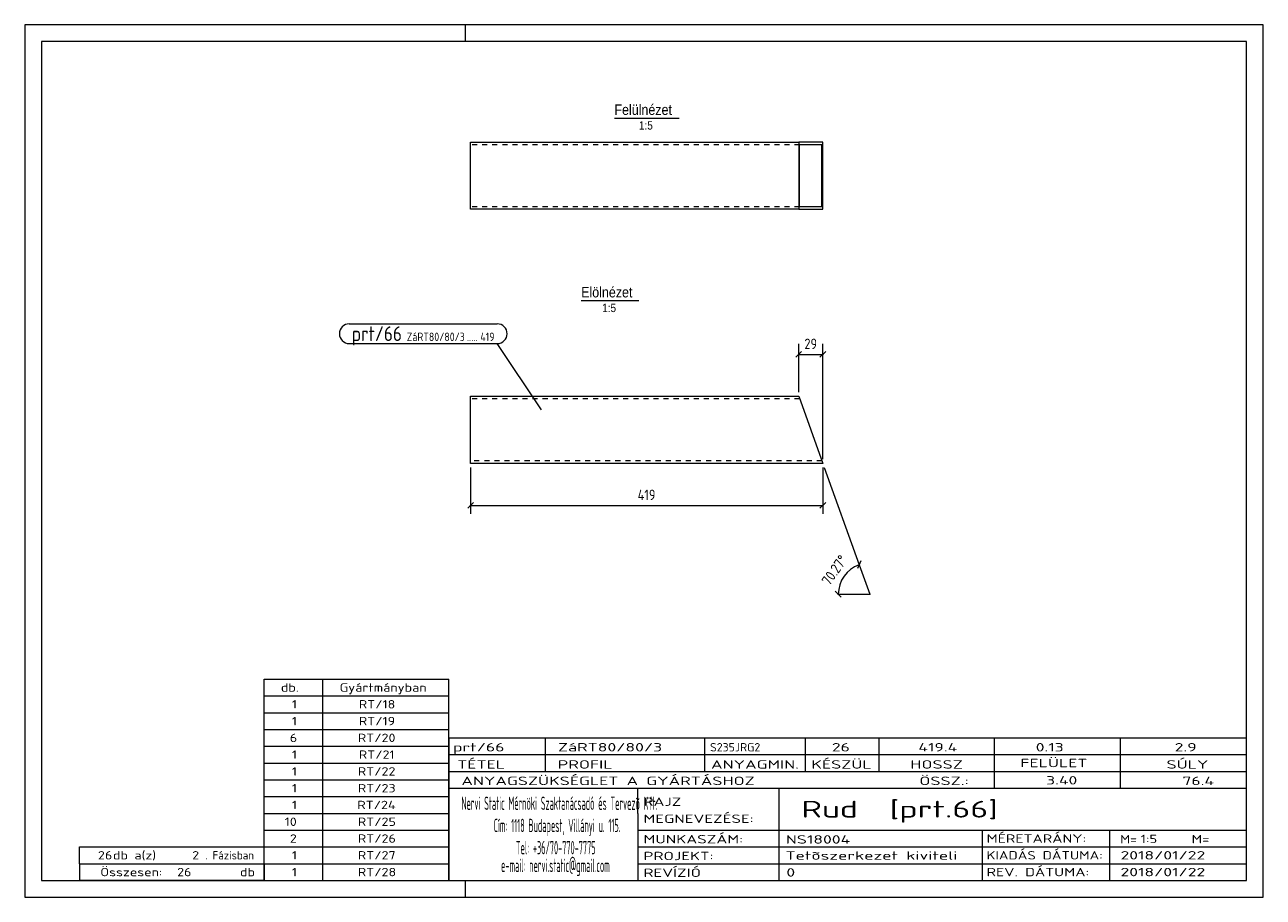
# Model space of a CAD drawing. Header units: millimetres. Extents: x 1 to 296, y 1 to 209.
import ezdxf

# ---------------------------------------------------------------- set-up
doc = ezdxf.new("R2010")
doc.units = ezdxf.units.MM
doc.header["$LTSCALE"] = 0.6
doc.linetypes.add('XKITLINE00', pattern=[0])
doc.linetypes.add('XKITLINE02', pattern=[4, 2, -2])
for name, color, linetype, lineweight in [('DrawingSheet', 5, 'Continuous', 0), ('OtherObjectType', 1, 'Continuous', 0), ('Part', 2, 'Continuous', 0), ('PartMark', 3, 'Continuous', 0), ('Z-DIMENSIONS', 1, 'Continuous', 0)]:
    doc.layers.add(name, color=color, linetype=linetype, lineweight=lineweight)
doc.styles.add('ARIAL', font='ARIAL.TTF')
doc.styles.add('ISOCPEUR', font='ISOCPEUR.TTF')

msp = doc.modelspace()

# ---------------------------------------------------------------- linework, layer by layer
at = {"layer": 'DrawingSheet', "color": 2, "linetype": 'XKITLINE00', "lineweight": 0}
for p, q in [((296, 209), (1, 209)), ((1, 209), (1, 1)), ((106, 205), (106, 209)), ((296, 1), (296, 209)), ((106, 1), (106, 5)), ((1, 1), (296, 1))]:
    msp.add_line(p, q, dxfattribs=at)
at = {"layer": 'DrawingSheet', "color": 3, "linetype": 'XKITLINE00', "lineweight": 0}
for p, q in [((292, 205), (5, 205)), ((5, 205), (5, 5)), ((292, 5), (292, 205)), ((5, 5), (292, 5))]:
    msp.add_line(p, q, dxfattribs=at)
at = {"layer": 'OtherObjectType', "color": 6, "linetype": 'XKITLINE00', "lineweight": 0}
for p, q in [((141.46, 186.75), (156.84, 186.75)), ((133.53, 143.25), (147.25, 143.25))]:
    msp.add_line(p, q, dxfattribs=at)
at = {"layer": 'OtherObjectType', "color": 7, "linetype": 'XKITLINE00', "lineweight": 0}
for p, q in [((58, 53), (102, 53)), ((58, 49), (58, 53)), ((72, 49), (72, 53)), ((102, 49), (102, 53)), ((58, 49), (102, 49)), ((58, 45), (58, 49)), ((72, 45), (72, 49)), ((102, 45), (102, 49)), ((58, 45), (102, 45)), ((58, 41), (58, 45)), ((72, 41), (72, 45)), ((102, 41), (102, 45)), ((58, 41), (102, 41)), ((58, 37), (58, 41)), ((72, 37), (72, 41)), ((102, 37), (102, 41)), ((102, 39), (292, 39)), ((102, 39), (102, 35)), ((102, 39), (292, 39)), ((125, 35), (125, 39)), ((163, 35), (163, 39)), ((187, 35), (187, 39)), ((204.5, 35), (204.5, 39)), ((232, 35), (232, 39)), ((262, 35), (262, 39)), ((292, 35), (292, 39)), ((58, 37), (102, 37)), ((58, 33), (58, 37)), ((72, 33), (72, 37)), ((102, 33), (102, 37)), ((58, 33), (102, 33)), ((58, 29), (58, 33)), ((72, 29), (72, 33)), ((102, 35), (292, 35)), ((102, 35), (102, 5)), ((102, 35), (292, 35)), ((102, 29), (102, 33)), ((125, 31), (125, 35)), ((163, 31), (163, 35)), ((187, 31), (187, 35)), ((204.5, 31), (204.5, 35)), ((232, 31), (232, 35)), ((262, 31), (262, 35)), ((292, 31), (292, 35)), ((102, 31), (292, 31)), ((232, 27), (232, 31)), ((262, 27), (262, 31)), ((292, 27), (292, 31)), ((58, 29), (102, 29)), ((58, 25), (58, 29)), ((72, 25), (72, 29)), ((102, 25), (102, 29)), ((102, 27), (292, 27)), ((147, 21), (147, 27)), ((180.7, 17), (180.7, 27)), ((292, 21), (292, 27)), ((58, 25), (102, 25)), ((58, 21), (58, 25)), ((72, 21), (72, 25)), ((102, 21), (102, 25)), ((58, 21), (102, 21)), ((58, 17), (58, 21)), ((72, 17), (72, 21)), ((102, 17), (102, 21)), ((147, 21), (147, 5)), ((292, 17), (292, 21)), ((58, 17), (102, 17)), ((58, 13), (58, 17)), ((72, 13), (72, 17)), ((102, 13), (102, 17)), ((147, 17), (292, 17)), ((180.7, 5), (180.7, 17)), ((229.16, 13), (229.16, 17)), ((259.5, 5), (259.5, 17)), ((292, 13), (292, 17)), ((14, 9), (14, 13)), ((14, 13), (58, 13)), ((14, 13), (58, 13)), ((58, 9), (58, 13)), ((58, 13), (102, 13)), ((58, 9), (58, 13)), ((72, 9), (72, 13)), ((102, 9), (102, 13)), ((147, 13), (292, 13)), ((229.16, 5), (229.16, 13)), ((292, 9), (292, 13)), ((14, 9), (58, 9)), ((14, 9), (14, 5)), ((14, 9), (58, 9)), ((58, 9), (58, 5)), ((58, 9), (102, 9)), ((58, 5), (58, 9)), ((72, 5), (72, 9)), ((102, 5), (102, 9)), ((147, 9), (292, 9)), ((292, 5), (292, 9)), ((58, 5), (14, 5)), ((58, 5), (102, 5)), ((102, 5), (292, 5)), ((139.5, 5), (292, 5))]:
    msp.add_line(p, q, dxfattribs=at)
at = {"layer": 'Part', "color": 2, "linetype": 'XKITLINE00', "lineweight": 0}
for p, q in [((107.21, 181), (185.35, 181)), ((107.21, 165), (107.21, 181)), ((191.09, 181), (185.35, 181)), ((185.35, 181), (185.35, 165)), ((190.87, 180.4), (185.56, 180.4)), ((185.56, 165.6), (185.56, 180.4)), ((190.87, 165.6), (190.87, 180.4)), ((191.09, 165), (191.09, 181)), ((190.87, 165.6), (185.56, 165.6)), ((185.35, 165), (107.21, 165)), ((185.35, 165), (191.09, 165)), ((107.21, 104.42), (107.21, 120.42)), ((107.21, 120.42), (185.35, 120.42)), ((185.35, 120.42), (191.09, 104.42)), ((191.09, 104.42), (107.21, 104.42))]:
    msp.add_line(p, q, dxfattribs=at)
at = {"layer": 'Part', "color": 7, "linetype": 'XKITLINE02', "lineweight": 0}
for p, q in [((185.56, 180.4), (107.21, 180.4)), ((185.56, 165.6), (107.21, 165.6)), ((185.56, 119.82), (107.21, 119.82)), ((190.87, 105.02), (107.21, 105.02))]:
    msp.add_line(p, q, dxfattribs=at)
at = {"layer": 'PartMark', "color": 7, "linetype": 'XKITLINE00', "lineweight": 0}
for p, q in [((78.3, 137.7), (113.55, 137.7)), ((78.3, 133), (113.55, 133)), ((124.05, 117.16), (113.55, 133))]:
    msp.add_line(p, q, dxfattribs=at)
for centre, start, end in [((78.3, 135.35), 90, 270), ((113.55, 135.35), 270, 90)]:
    msp.add_arc(centre, 2.35, start, end, dxfattribs=at)
at = {"layer": 'Z-DIMENSIONS', "color": 7, "linetype": 'XKITLINE00', "lineweight": 0}
for p, q in [((185.35, 121.42), (185.35, 132.92)), ((191.09, 105.42), (191.09, 132.92)), ((186.05, 131.13), (184.64, 129.72)), ((185.35, 130.42), (191.09, 130.42)), ((191.79, 131.13), (190.38, 129.72)), ((107.21, 103.42), (107.21, 92.42)), ((191.09, 103.42), (191.09, 92.42)), ((191.42, 103.48), (199.75, 80.28)), ((107.92, 95.13), (106.51, 93.72)), ((107.21, 94.42), (191.09, 94.42)), ((191.79, 95.13), (190.38, 93.72)), ((200.17, 81.18), (199.32, 79.37)), ((199.75, 80.28), (202.28, 73.22)), ((194.07, 73.93), (195.49, 72.51)), ((194.78, 73.22), (202.28, 73.22))]:
    msp.add_line(p, q, dxfattribs=at)
msp.add_arc((202.28, 73.22), 7.5, 109.7339, 180, dxfattribs=at)
at = {"layer": 'Z-DIMENSIONS', "color": 3}
for p in [(185.35, 130.42), (191.09, 130.42), (107.21, 94.42), (191.09, 94.42)]:
    msp.add_point(p, dxfattribs=at)
at = {"layer": 'Z-DIMENSIONS', "color": 7}
for p in [(199.75, 80.28), (194.78, 73.22), (202.28, 73.22)]:
    msp.add_point(p, dxfattribs=at)

# ---------------------------------------------------------------- texts
at = {"layer": 'OtherObjectType', "color": 6, "style": 'ARIAL', "width": 0.85}
for s, height, p in [('Felülnézet', 2.5, (141.46, 187.5)), ('1:5', 2, (147.3, 184)), ('Elölnézet', 2.5, (133.53, 144)), ('1:5', 2, (138.54, 140.5))]:
    msp.add_text(s, height=height, dxfattribs=at).set_placement(p)
at = {"layer": 'OtherObjectType', "color": 7, "style": 'ISOCPEUR'}
for s, height, width, p in [('db.', 2, 1.211571, (62, 50)), ('Gyártmányban', 2, 1.211571, (76, 50)), ('1', 2, 1.211571, (64.63, 46)), ('RT/18', 2, 1.211571, (80.57, 46)), ('1', 2, 1.211571, (64.63, 42)), ('RT/19', 2, 1.211571, (80.57, 42)), ('6', 2, 1.211571, (64.14, 38)), ('RT/20', 2, 1.211571, (80.33, 38)), ('1', 2, 1.211571, (64.63, 34)), ('RT/21', 2, 1.211571, (80.57, 34)), ('prt/66', 2, 1.525501, (103, 35.76)), ('ZáRT80/80/3', 2, 1.525501, (128, 35.76)), ('S235JRG2', 2, 1.02, (164.22, 35.76)), ('26', 2, 1.525501, (193.24, 35.76)), ('419.4', 2, 1.525501, (213.86, 35.76)), ('0.13', 2, 1.525501, (241.81, 35.76)), ('2.9', 2, 1.525501, (274.91, 35.76)), ('TÉTEL', 2, 1.525501, (104, 31.66)), ('PROFIL', 2, 1.525501, (127.96, 31.66)), ('ANYAGMIN.', 2, 1.525501, (164.47, 31.66)), ('KÉSZÜL', 2, 1.525501, (188.37, 31.66)), ('HOSSZ', 2, 1.525501, (211.96, 31.66)), ('FELÜLET', 2, 1.525501, (238.13, 32)), ('SÚLY', 2, 1.525501, (272.96, 31.66)), ('1', 2, 1.211571, (64.63, 30)), ('RT/22', 2, 1.211571, (80.33, 30)), ('ANYAGSZÜKSÉGLET A GYÁRTÁSHOZ', 2, 1.525501, (105, 27.75)), ('ÖSSZ.:', 2, 1.525501, (214.1, 27.75)), ('3.40', 2, 1.525501, (244.28, 27.88)), ('76.4', 2, 1.525501, (276.75, 27.75)), ('1', 2, 1.211571, (64.63, 26)), ('RT/23', 2, 1.211571, (80.33, 26)), ('1', 2, 1.211571, (64.63, 22)), ('RT/24', 2, 1.211571, (80.2, 22)), ('Nervi Static Mérnöki\xa0Szaktanácsadó\xa0és\xa0Tervezõ Kft.', 3.1765, 0.403093, (105, 21.82)), ('RAJZ', 2, 1.445, (148.38, 22.78)), ('Rud  [prt.66]', 4, 1.474651, (186, 20)), ('MEGNEVEZÉSE:', 2, 1.445, (148.38, 18.72)), ('10', 2, 1.211571, (62.92, 18)), ('RT/25', 2, 1.211571, (80.33, 18)), ('Cím:\xa01118 Budapest, Villányi u. 115.', 3.1765, 0.403093, (112.69, 16.53)), ('2', 2, 1.211571, (64.14, 14)), ('RT/26', 2, 1.211571, (80.33, 14)), ('MUNKASZÁM:', 2, 1.445, (148.38, 13.84)), ('NS18004', 2, 1.525501, (182.28, 13.78)), ('MÉRETARÁNY:', 2, 1.36, (230.1, 14)), ('M=', 2, 1.211571, (261.91, 13.84)), ('1:5', 2, 1.275, (266.79, 13.9)), ('M=', 2, 1.275, (278.95, 13.87)), ('26', 2, 1.211571, (18.43, 10)), ('db a(z)', 2, 1.211571, (22, 10)), ('2', 2, 1.211571, (40.86, 10)), ('. Fázisban', 2, 0.935, (44, 10)), ('1', 2, 1.211571, (64.63, 10)), ('RT/27', 2, 1.211571, (80.33, 10)), ('Tel:\xa0+36/70-770-7775', 3.1765, 0.403093, (117.97, 11.24)), ('PROJEKT:', 2, 1.445, (148.38, 9.84)), ('Tetõszerkezet kiviteli ', 2, 1.525501, (182.2, 9.94)), ('KIADÁS DÁTUMA:', 2, 1.275, (230.1, 10)), ('2018/01/22', 2, 1.525501, (262, 10)), ('e-mail:\xa0nervi.static@gmail.com', 3.1765, 0.403093, (114.45, 7)), ('Összesen:            db', 2, 1.211571, (19, 6)), ('26', 2, 1.211571, (37.29, 6)), ('1', 2, 1.211571, (64.63, 6)), ('RT/28', 2, 1.211571, (80.33, 6)), ('REVÍZIÓ', 2, 1.445, (148.38, 5.84)), ('0', 2, 1.525501, (182.41, 5.92)), ('REV. DÁTUMA:', 2, 1.36, (230.1, 6)), ('2018/01/22', 2, 1.525501, (262, 6))]:
    msp.add_text(s, height=height, dxfattribs=dict(at, width=width)).set_placement(p)
at = {"layer": 'PartMark', "color": 3, "style": 'ISOCPEUR', "width": 0.85}
msp.add_text('prt/66', height=3.5, dxfattribs=at).set_placement((78.9, 133.6))
at = {"layer": 'PartMark', "color": 4, "style": 'ISOCPEUR', "width": 0.85}
for s, p in [('ZáRT80/80/3', (91.98, 133.6)), ('.....', (106.33, 133.6)), ('419', (109.51, 133.6))]:
    msp.add_text(s, height=2, dxfattribs=at).set_placement(p)
at = {"layer": 'Z-DIMENSIONS', "color": 3, "style": 'ISOCPEUR', "width": 0.85}
for s, p in [('29', (186.71, 131.67)), ('419', (147, 95.67))]:
    msp.add_text(s, height=2.5, dxfattribs=at).set_placement(p)
msp.add_text('70.27°', height=2.5, rotation=54.8664, dxfattribs=at).set_placement((192.69, 75.11))

doc.saveas('drawing.dxf')
